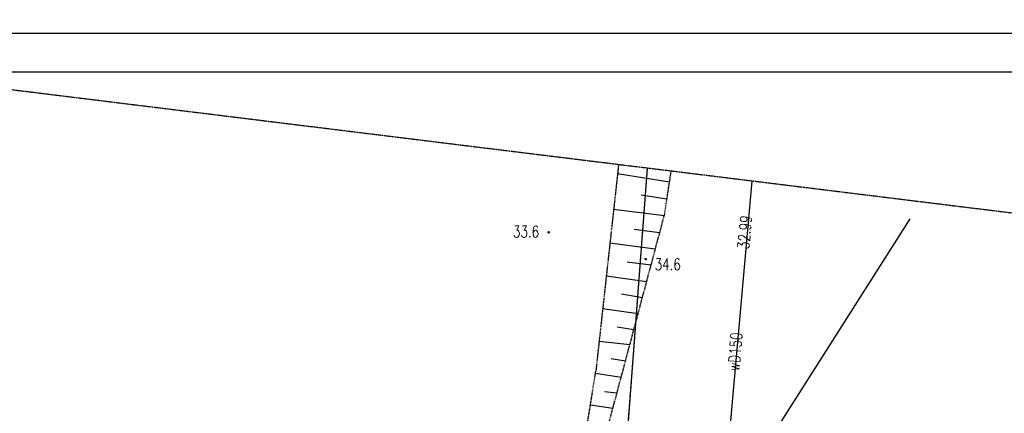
# Model space of a CAD drawing. Header units: inches. Extents: x 6268 to 12323, y 5221 to 42059.
# Tile 36 of 98: x 8872 to 10145, y 7720 to 8228. Entities that reach past the tile are written whole.
import ezdxf
from ezdxf.enums import TextEntityAlignment as Align

# ---------------------------------------------------------------- set-up
doc = ezdxf.new("R2010")
doc.units = ezdxf.units.IN
doc.header["$MEASUREMENT"] = 0
doc.linetypes.add('2', pattern=[1.5, 1, -0.5])
doc.linetypes.add('9', pattern=[1.75, 1.25, -0.5])
for name, color, linetype in [('000_Inne__niezydentyfikowane_', 7, 'Continuous'), ('218-kontur_uzytku_gruntowego', 7, 'Continuous'), ('219-dzialka_ewidencyjna', 7, 'Continuous'), ('CP_LINENORM', 253, 'Continuous'), ('pikieta_naturalna', 7, 'Continuous'), ('pikieta_naturalna-Atr2', 7, 'Continuous'), ('przewod_elektroenergetyczny_pod', 7, 'Continuous'), ('przewod_wodociagowy', 7, 'Continuous'), ('przewod_wodociagowy-Atr1', 7, 'Continuous'), ('rzedna-Atr2', 7, 'Continuous'), ('skarpa_nieumocniona', 7, 'Continuous'), ('Zakres', 7, 'Continuous')]:
    doc.layers.add(name, color=color, linetype=linetype)
doc.styles.add('STYL_ARIAL', font='simplex', dxfattribs={"width": 0.75, "oblique": 0.1})

# ---------------------------------------------------------------- blocks, each defined once
blk = doc.blocks.new('PW01')
at = {"color": 7}
blk.add_polyline3d([(0.045, 0, 0), (0.0318, -0.0318, 0), (0, -0.045, 0), (-0.0318, -0.0318, 0), (-0.045, 0, 0), (-0.0318, 0.0318, 0), (0, 0.045, 0), (0.0318, 0.0318, 0), (0.045, 0, 0)], dxfattribs=at)

msp = doc.modelspace()

# ---------------------------------------------------------------- linework, layer by layer
at = {"linetype": 'Continuous'}
msp.add_line((6468.073, 8160.604), (12118.073, 8160.604), dxfattribs=at)
at = {"layer": '000_Inne__niezydentyfikowane_', "color": 7}
for points in [[(9712.019, 8018.382, 0), (9644.619, 8028.782, 0)], [(9708.619, 7996.382, 0), (9675.419, 8001.582, 0)], [(9705.219, 7974.582, 0), (9639.619, 7982.982, 0)], [(9699.115, 7952.57, 0), (9666.019, 7956.982, 0)], [(9693.523, 7931.614, 0), (9634.819, 7939.582, 0)], [(9687.995, 7910.91, 0), (9657.049, 7914.688, 0)], [(9682.297, 7889.564, 0), (9630.219, 7896.782, 0)], [(9676.785, 7868.914, 0), (9649.743, 7873.678, 0)], [(9671.281, 7848.296, 0), (9625.419, 7854.382, 0)], [(9665.695, 7827.372, 0), (9644.283, 7831.02, 0)], [(9660.553, 7808.106, 0), (9620.819, 7812.382, 0)], [(9654.955, 7787.134, 0), (9636.269, 7790.108, 0)], [(9649.283, 7765.888, 0), (9616.219, 7770.982, 0)], [(9643.841, 7745.504, 0), (9627.857, 7747.536, 0)], [(9638.611, 7725.912, 0), (9609.537, 7729.978, 0)]]:
    msp.add_polyline3d(points, dxfattribs=at)
at = {"layer": '218-kontur_uzytku_gruntowego', "color": 3, "linetype": '2'}
msp.add_polyline3d([(9683.029, 8036.168, 0), (9627.019, 7295.582, 0)], dxfattribs=at)
at = {"layer": '219-dzialka_ewidencyjna', "color": 7}
msp.add_polyline3d([(9683.077, 8036.164, 0), (9627.419, 7296.182, 0)], dxfattribs=at)
at = {"layer": 'CP_LINENORM', "linetype": 'Continuous'}
msp.add_line((6268.073, 8210.604), (12168.073, 8210.604), dxfattribs=at)
at = {"layer": 'przewod_elektroenergetyczny_pod', "color": 1}
msp.add_polyline3d([(9372.497, 6948.03, 0), (10022.819, 7970.982, 0)], dxfattribs=at)
at = {"layer": 'przewod_wodociagowy', "color": 5}
msp.add_polyline3d([(9818.099, 8019.542, 0), (9780.219, 7594.182, 0), (9834.419, 7564.782, 0), (10287.819, 7282.182, 0), (10443.419, 7161.182, 0), (10534.199, 7044.748, 0)], dxfattribs=at)
at = {"layer": 'skarpa_nieumocniona', "color": 7, "linetype": '9'}
for points in [[(9645.997, 8040.728, 0), (9616.619, 7774.182, 0)], [(9705.419, 7976.182, 0), (9714.073, 8032.348, 0)], [(9630.259, 7694.622, 0), (9705.419, 7976.182, 0)], [(9603.919, 7694.902, 0), (9616.619, 7774.182, 0)]]:
    msp.add_polyline3d(points, dxfattribs=at)
at = {"layer": 'Zakres', "color": 5, "linetype": '2'}
msp.add_polyline3d([(10555.419, 7928.782, 0), (9818.099, 8019.542, 0), (9714.073, 8032.348, 0), (9683.077, 8036.164, 0), (9683.029, 8036.168, 0), (9645.997, 8040.728, 0), (8260.329, 8211.296, 0), (8206.019, 8217.982, 0), (7751.995, 8227.972, 0)], dxfattribs=at)

# ---------------------------------------------------------------- block references
at = {"layer": 'pikieta_naturalna', "color": 7, "xscale": 20, "yscale": 20, "zscale": 20}
for p in [(9555.819, 7953.382), (9681.219, 7918.782)]:
    msp.add_blockref('PW01', p, dxfattribs=at)

# ---------------------------------------------------------------- texts
at = {"layer": 'pikieta_naturalna-Atr2', "color": 7, "style": 'STYL_ARIAL', "width": 0.75}
for s, p in [('33.6', (9509.579, 7942.264)), ('34.6', (9692.731, 7900.05))]:
    msp.add_text(s, height=15, dxfattribs=at).set_placement(p, align=Align.BOTTOM_LEFT)
at = {"layer": 'przewod_wodociagowy-Atr1', "color": 5, "style": 'STYL_ARIAL', "width": 0.75}
msp.add_text('wD150', height=15, rotation=85.3381, dxfattribs=at).set_placement((9794.629, 7774.504), align=Align.MIDDLE_LEFT)
at = {"layer": 'rzedna-Atr2', "color": 5, "style": 'STYL_ARIAL', "width": 0.75}
msp.add_text('32.99', height=15, rotation=84.911, dxfattribs=at).set_placement((9819.143, 7930.844), align=Align.BOTTOM_LEFT)

doc.saveas('drawing.dxf')
